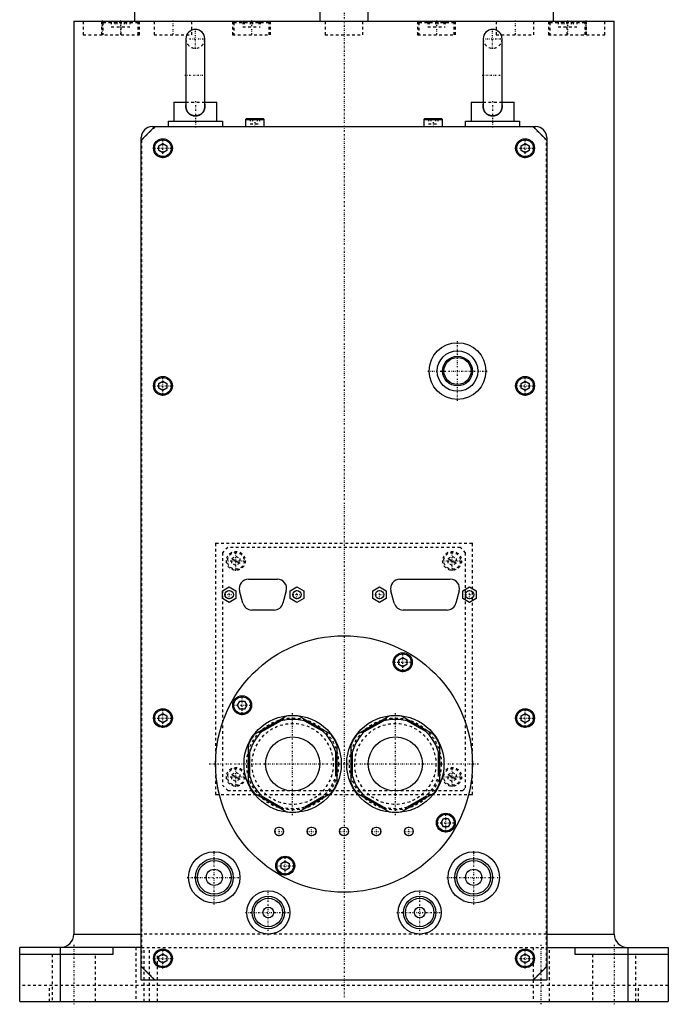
# Model space of a CAD drawing. Extents: x -120 to 120, y -1 to 834.
# Tile 1 of 9: x -120 to 120, y -1 to 364. Entities that reach past the tile are written whole.
import ezdxf

# ---------------------------------------------------------------- set-up
doc = ezdxf.new("R2010")
doc.units = 0
doc.linetypes.add('CENTER', pattern=[1.5, 0.45, -0.5, 0.05, -0.5])
doc.linetypes.add('DASHED', pattern=[2, 1, -1])
for name, color, linetype in [('AM_0', 7, 'CONTINUOUS'), ('AM_10', 7, 'CONTINUOUS'), ('AM_3', 7, 'DASHED'), ('AM_7', 7, 'CENTER')]:
    doc.layers.add(name, color=color, linetype=linetype)

msp = doc.modelspace()

# ---------------------------------------------------------------- linework, layer by layer
at = {"layer": 'AM_0', "color": 7, "linetype": 'CONTINUOUS'}
for p, q in [((-9, 374.6), (-9, 363)), ((9, 363), (9, 374.6)), ((-77.5, 369), (-77.5, 363)), ((77.5, 363), (77.5, 369)), ((-100, 363), (-100, 25)), ((-100, 363), (100, 363)), ((100, 25), (100, 363)), ((-58.5, 356.5), (-58.5, 331.58)), ((-51.5, 331.58), (-51.5, 356.5)), ((51.5, 356.5), (51.5, 331.58)), ((58.5, 331.58), (58.5, 356.5)), ((-63, 333), (-63, 326)), ((-63, 333), (-58.5, 333)), ((-51.5, 333), (-47, 333)), ((-47, 326), (-47, 333)), ((47, 333), (47, 326)), ((47, 333), (51.5, 333)), ((58.5, 333), (63, 333)), ((63, 326), (63, 333)), ((-65, 324), (-65, 326)), ((-65, 326), (-45, 326)), ((-45, 326), (-45, 324)), ((-36.1, 327), (-36.5, 326.6)), ((-36.5, 326.6), (-36.5, 324)), ((-36.5, 326.6), (-29.5, 326.6)), ((-36.1, 327), (-29.9, 327)), ((-29.5, 326.6), (-29.9, 327)), ((-29.5, 324), (-29.5, 326.6)), ((29.9, 327), (29.5, 326.6)), ((29.5, 326.6), (29.5, 324)), ((29.5, 326.6), (36.5, 326.6)), ((29.9, 327), (36.1, 327)), ((36.5, 326.6), (36.1, 327)), ((36.5, 324), (36.5, 326.6)), ((45, 324), (45, 326)), ((45, 326), (65, 326)), ((65, 326), (65, 324)), ((-70, 324), (-75, 319)), ((-71, 324), (71, 324)), ((75, 319), (70, 324)), ((-75, 8), (-75, 320)), ((-68.5, 316.87), (-67, 317.73)), ((-67, 317.73), (-65.5, 316.87)), ((65.5, 316.87), (67, 317.73)), ((67, 317.73), (68.5, 316.87)), ((75, 320), (75, 8)), ((-68.5, 315.13), (-68.5, 316.87)), ((-67, 314.27), (-68.5, 315.13)), ((-65.5, 315.13), (-67, 314.27)), ((-65.5, 316.87), (-65.5, 315.13)), ((65.5, 315.13), (65.5, 316.87)), ((67, 314.27), (65.5, 315.13)), ((68.5, 315.13), (67, 314.27)), ((68.5, 316.87), (68.5, 315.13)), ((-68.5, 228.87), (-67, 229.73)), ((-67, 229.73), (-65.5, 228.87)), ((65.5, 228.87), (67, 229.73)), ((67, 229.73), (68.5, 228.87)), ((-68.5, 227.13), (-68.5, 228.87)), ((-67, 226.27), (-68.5, 227.13)), ((-65.5, 227.13), (-67, 226.27)), ((-65.5, 228.87), (-65.5, 227.13)), ((65.5, 227.13), (65.5, 228.87)), ((67, 226.27), (65.5, 227.13)), ((68.5, 227.13), (67, 226.27)), ((68.5, 228.87), (68.5, 227.13)), ((-45, 152.14), (-42.5, 153.59)), ((-42.5, 153.59), (-40, 152.14)), ((-35.34, 156.4), (-24.66, 156.4)), ((-19.9, 152.14), (-17.4, 153.59)), ((-17.4, 153.59), (-14.9, 152.14)), ((10.65, 152.14), (13.15, 153.59)), ((13.15, 153.59), (15.65, 152.14)), ((20.66, 156.4), (39.34, 156.4)), ((43.95, 152.14), (46.45, 153.59)), ((46.45, 153.59), (48.95, 152.14)), ((-45, 149.26), (-45, 152.14)), ((-40, 152.14), (-40, 149.26)), ((-37.42, 147.53), (-38.63, 152.13)), ((-21.37, 152.13), (-22.58, 147.53)), ((-19.9, 149.26), (-19.9, 152.14)), ((-14.9, 152.14), (-14.9, 149.26)), ((10.65, 149.26), (10.65, 152.14)), ((15.65, 152.14), (15.65, 149.26)), ((18.58, 147.53), (17.37, 152.13)), ((42.63, 152.13), (41.42, 147.53)), ((43.95, 149.26), (43.95, 152.14)), ((48.95, 152.14), (48.95, 149.26)), ((-42.5, 147.81), (-45, 149.26)), ((-40, 149.26), (-42.5, 147.81)), ((-17.4, 147.81), (-19.9, 149.26)), ((-14.9, 149.26), (-17.4, 147.81)), ((13.15, 147.81), (10.65, 149.26)), ((15.65, 149.26), (13.15, 147.81)), ((46.45, 147.81), (43.95, 149.26)), ((48.95, 149.26), (46.45, 147.81)), ((-25.87, 145), (-34.13, 145)), ((38.13, 145), (21.87, 145)), ((20.25, 126.54), (21.75, 127.4)), ((20.25, 124.81), (20.25, 126.54)), ((21.75, 123.94), (20.25, 124.81)), ((21.75, 127.4), (23.25, 126.54)), ((23.25, 124.81), (21.75, 123.94)), ((23.25, 126.54), (23.25, 124.81)), ((-39.4, 109.75), (-38.54, 111.25)), ((-38.54, 108.25), (-39.4, 109.75)), ((-38.54, 111.25), (-36.81, 111.25)), ((-36.81, 111.25), (-35.94, 109.75)), ((-35.94, 109.75), (-36.81, 108.25)), ((-68.5, 105.87), (-67, 106.73)), ((-68.5, 104.13), (-68.5, 105.87)), ((-67, 106.73), (-65.5, 105.87)), ((-65.5, 105.87), (-65.5, 104.13)), ((-36.81, 108.25), (-38.54, 108.25)), ((65.5, 105.87), (67, 106.73)), ((65.5, 104.13), (65.5, 105.87)), ((67, 106.73), (68.5, 105.87)), ((68.5, 105.87), (68.5, 104.13)), ((-67, 103.27), (-68.5, 104.13)), ((-65.5, 104.13), (-67, 103.27)), ((-21.3, 105.73), (-33.2, 98.85)), ((-23.51, 103.87), (-30.49, 99.84)), ((-4.8, 98.85), (-16.7, 105.73)), ((-7.51, 99.84), (-14.49, 103.87)), ((16.7, 105.73), (4.8, 98.85)), ((14.49, 103.87), (7.51, 99.84)), ((33.2, 98.85), (21.3, 105.73)), ((30.49, 99.84), (23.51, 103.87)), ((67, 103.27), (65.5, 104.13)), ((68.5, 104.13), (67, 103.27)), ((-35.5, 94.88), (-35.5, 81.12)), ((-2.5, 81.12), (-2.5, 94.88)), ((2.5, 94.88), (2.5, 81.12)), ((35.5, 81.12), (35.5, 94.88)), ((-35, 92.03), (-35, 83.97)), ((-3, 83.97), (-3, 92.03)), ((3, 92.03), (3, 83.97)), ((35, 83.97), (35, 92.03)), ((-33.2, 77.15), (-21.3, 70.27)), ((-16.7, 70.27), (-4.8, 77.15)), ((4.8, 77.15), (16.7, 70.27)), ((21.3, 70.27), (33.2, 77.15)), ((-30.49, 76.16), (-23.51, 72.13)), ((-14.49, 72.13), (-7.51, 76.16)), ((7.51, 76.16), (14.49, 72.13)), ((23.51, 72.13), (30.49, 76.16)), ((35.94, 66.25), (36.81, 67.75)), ((36.81, 64.75), (35.94, 66.25)), ((36.81, 67.75), (38.54, 67.75)), ((38.54, 67.75), (39.4, 66.25)), ((39.4, 66.25), (38.54, 64.75)), ((38.54, 64.75), (36.81, 64.75)), ((-23.25, 51.19), (-21.75, 52.06)), ((-23.25, 49.46), (-23.25, 51.19)), ((-21.75, 52.06), (-20.25, 51.19)), ((-20.25, 51.19), (-20.25, 49.46)), ((-21.75, 48.6), (-23.25, 49.46)), ((-20.25, 49.46), (-21.75, 48.6)), ((-100, 25), (-75, 25)), ((75, 25), (100, 25)), ((-120, 0), (-120, 20)), ((-75, 20), (-120, 20)), ((-105, 20), (-105, 0)), ((-85.5, 20), (-85.5, 17.5)), ((75, 20), (120, 20)), ((85.5, 17.5), (85.5, 20)), ((105, 20), (105, 0)), ((120, 20), (120, 0)), ((-85.5, 17.5), (-120, 17.5)), ((-68.5, 16.87), (-67, 17.73)), ((-68.5, 15.13), (-68.5, 16.87)), ((-67, 14.27), (-68.5, 15.13)), ((-67, 17.73), (-65.5, 16.87)), ((-65.5, 15.13), (-67, 14.27)), ((-65.5, 16.87), (-65.5, 15.13)), ((65.5, 16.87), (67, 17.73)), ((65.5, 15.13), (65.5, 16.87)), ((67, 14.27), (65.5, 15.13)), ((67, 17.73), (68.5, 16.87)), ((68.5, 15.13), (67, 14.27)), ((68.5, 16.87), (68.5, 15.13)), ((120, 17.5), (85.5, 17.5)), ((-75, 13), (-70, 8)), ((70, 8), (75, 13)), ((75, 8), (-75, 8)), ((-120, 0), (120, 0))]:
    msp.add_line(p, q, dxfattribs=at)
for points in [[(-51.5, 331.58, 0), (-51.5, 331.52, 0), (-51.5, 331.42, 0), (-51.51, 331.31, 0), (-51.51, 331.26, 0), (-51.51, 331.2, 0), (-51.52, 331.1, 0), (-51.54, 330.99, 0), (-51.55, 330.89, 0), (-51.57, 330.79, 0), (-51.59, 330.68, 0), (-51.6, 330.63, 0), (-51.61, 330.58, 0), (-51.64, 330.48, 0), (-51.67, 330.38, 0), (-51.7, 330.28, 0), (-51.73, 330.19, 0), (-51.77, 330.09, 0), (-51.79, 330.04, 0), (-51.81, 329.99, 0), (-51.85, 329.9, 0), (-51.9, 329.8, 0), (-51.92, 329.76, 0), (-51.94, 329.71, 0), (-51.99, 329.62, 0), (-52.05, 329.54, 0), (-52.08, 329.49, 0), (-52.1, 329.45, 0), (-52.16, 329.37, 0), (-52.23, 329.28, 0), (-52.29, 329.21, 0), (-52.36, 329.13, 0), (-52.43, 329.05, 0), (-52.46, 329.02, 0), (-52.5, 328.98, 0), (-52.57, 328.91, 0), (-52.65, 328.84, 0), (-52.73, 328.77, 0), (-52.81, 328.71, 0), (-52.89, 328.65, 0), (-52.93, 328.62, 0), (-52.97, 328.59, 0), (-53.06, 328.54, 0), (-53.15, 328.48, 0), (-53.24, 328.43, 0), (-53.33, 328.39, 0), (-53.42, 328.34, 0), (-53.47, 328.32, 0), (-53.52, 328.3, 0), (-53.62, 328.26, 0), (-53.71, 328.22, 0), (-53.81, 328.19, 0), (-53.91, 328.16, 0), (-54.01, 328.13, 0), (-54.06, 328.12, 0), (-54.11, 328.1, 0), (-54.22, 328.08, 0), (-54.32, 328.06, 0), (-54.42, 328.04, 0), (-54.53, 328.03, 0), (-54.63, 328.02, 0), (-54.68, 328.01, 0), (-54.74, 328.01, 0), (-54.84, 328, 0), (-54.95, 328, 0), (-55, 328, 0), (-55.05, 328, 0), (-55.16, 328, 0), (-55.26, 328.01, 0), (-55.32, 328.01, 0), (-55.37, 328.02, 0), (-55.47, 328.03, 0), (-55.58, 328.04, 0), (-55.68, 328.06, 0), (-55.78, 328.08, 0), (-55.89, 328.1, 0), (-55.94, 328.12, 0), (-55.99, 328.13, 0), (-56.09, 328.16, 0), (-56.19, 328.19, 0), (-56.29, 328.22, 0), (-56.38, 328.26, 0), (-56.48, 328.3, 0), (-56.53, 328.32, 0), (-56.57, 328.34, 0), (-56.67, 328.39, 0), (-56.76, 328.43, 0), (-56.85, 328.48, 0), (-56.94, 328.54, 0), (-57.02, 328.59, 0), (-57.07, 328.62, 0), (-57.11, 328.65, 0), (-57.19, 328.71, 0), (-57.27, 328.77, 0), (-57.35, 328.84, 0), (-57.43, 328.91, 0), (-57.5, 328.98, 0), (-57.54, 329.02, 0), (-57.57, 329.05, 0), (-57.64, 329.13, 0), (-57.71, 329.2, 0), (-57.77, 329.28, 0), (-57.84, 329.37, 0), (-57.89, 329.45, 0), (-57.92, 329.49, 0), (-57.95, 329.53, 0), (-58, 329.62, 0), (-58.06, 329.71, 0), (-58.08, 329.76, 0), (-58.1, 329.8, 0), (-58.15, 329.9, 0), (-58.19, 329.99, 0), (-58.21, 330.04, 0), (-58.23, 330.09, 0), (-58.27, 330.18, 0), (-58.3, 330.28, 0), (-58.33, 330.38, 0), (-58.36, 330.48, 0), (-58.39, 330.58, 0), (-58.4, 330.63, 0), (-58.41, 330.68, 0), (-58.43, 330.79, 0), (-58.45, 330.89, 0), (-58.46, 330.99, 0), (-58.48, 331.1, 0), (-58.49, 331.21, 0), (-58.49, 331.26, 0), (-58.49, 331.31, 0), (-58.5, 331.42, 0), (-58.5, 331.52, 0), (-58.5, 331.58, 0)], [(58.5, 331.58, 0), (58.5, 331.52, 0), (58.5, 331.42, 0), (58.49, 331.31, 0), (58.49, 331.26, 0), (58.49, 331.2, 0), (58.48, 331.1, 0), (58.46, 330.99, 0), (58.45, 330.89, 0), (58.43, 330.79, 0), (58.41, 330.68, 0), (58.4, 330.63, 0), (58.39, 330.58, 0), (58.36, 330.48, 0), (58.33, 330.38, 0), (58.3, 330.28, 0), (58.27, 330.19, 0), (58.23, 330.09, 0), (58.21, 330.04, 0), (58.19, 329.99, 0), (58.15, 329.9, 0), (58.1, 329.8, 0), (58.08, 329.76, 0), (58.06, 329.71, 0), (58.01, 329.62, 0), (57.95, 329.54, 0), (57.92, 329.49, 0), (57.9, 329.45, 0), (57.84, 329.37, 0), (57.77, 329.28, 0), (57.71, 329.21, 0), (57.64, 329.13, 0), (57.57, 329.05, 0), (57.54, 329.02, 0), (57.5, 328.98, 0), (57.43, 328.91, 0), (57.35, 328.84, 0), (57.27, 328.77, 0), (57.19, 328.71, 0), (57.11, 328.65, 0), (57.07, 328.62, 0), (57.03, 328.59, 0), (56.94, 328.54, 0), (56.85, 328.48, 0), (56.76, 328.43, 0), (56.67, 328.39, 0), (56.58, 328.34, 0), (56.53, 328.32, 0), (56.48, 328.3, 0), (56.38, 328.26, 0), (56.29, 328.22, 0), (56.19, 328.19, 0), (56.09, 328.16, 0), (55.99, 328.13, 0), (55.94, 328.12, 0), (55.89, 328.1, 0), (55.78, 328.08, 0), (55.68, 328.06, 0), (55.58, 328.04, 0), (55.47, 328.03, 0), (55.37, 328.02, 0), (55.32, 328.01, 0), (55.26, 328.01, 0), (55.16, 328, 0), (55.05, 328, 0), (55, 328, 0), (54.95, 328, 0), (54.84, 328, 0), (54.74, 328.01, 0), (54.68, 328.01, 0), (54.63, 328.02, 0), (54.53, 328.03, 0), (54.42, 328.04, 0), (54.32, 328.06, 0), (54.22, 328.08, 0), (54.11, 328.1, 0), (54.06, 328.12, 0), (54.01, 328.13, 0), (53.91, 328.16, 0), (53.81, 328.19, 0), (53.71, 328.22, 0), (53.62, 328.26, 0), (53.52, 328.3, 0), (53.47, 328.32, 0), (53.43, 328.34, 0), (53.33, 328.39, 0), (53.24, 328.43, 0), (53.15, 328.48, 0), (53.06, 328.54, 0), (52.98, 328.59, 0), (52.93, 328.62, 0), (52.89, 328.65, 0), (52.81, 328.71, 0), (52.73, 328.77, 0), (52.65, 328.84, 0), (52.57, 328.91, 0), (52.5, 328.98, 0), (52.46, 329.02, 0), (52.43, 329.05, 0), (52.36, 329.13, 0), (52.29, 329.2, 0), (52.23, 329.28, 0), (52.16, 329.37, 0), (52.11, 329.45, 0), (52.08, 329.49, 0), (52.05, 329.53, 0), (52, 329.62, 0), (51.94, 329.71, 0), (51.92, 329.76, 0), (51.9, 329.8, 0), (51.85, 329.9, 0), (51.81, 329.99, 0), (51.79, 330.04, 0), (51.77, 330.09, 0), (51.73, 330.18, 0), (51.7, 330.28, 0), (51.67, 330.38, 0), (51.64, 330.48, 0), (51.61, 330.58, 0), (51.6, 330.63, 0), (51.59, 330.68, 0), (51.57, 330.79, 0), (51.55, 330.89, 0), (51.54, 330.99, 0), (51.52, 331.1, 0), (51.51, 331.21, 0), (51.51, 331.26, 0), (51.51, 331.31, 0), (51.5, 331.42, 0), (51.5, 331.52, 0), (51.5, 331.58, 0)]]:
    msp.add_polyline3d(points, dxfattribs=at)
for centre, radius in [((-67, 316), 3.5), ((-67, 316), 3.1), ((67, 316), 3.5), ((67, 316), 3.1), ((42, 233.5), 10.5), ((42, 233.5), 7.5), ((42, 233.5), 5.5), ((42, 233.5), 5), ((-67, 228), 3.5), ((-67, 228), 3.1), ((67, 228), 3.5), ((67, 228), 3.1), ((-42.5, 150.7), 1.55), ((-17.4, 150.7), 1.55), ((13.15, 150.7), 1.55), ((46.45, 150.7), 1.55), ((0, 88), 47.5), ((21.75, 125.67), 3.5), ((21.75, 125.67), 3.1), ((-37.67, 109.75), 3.5), ((-37.67, 109.75), 3.1), ((-67, 105), 3.5), ((-67, 105), 3.1), ((-19, 88), 18), ((19, 88), 18), ((67, 105), 3.5), ((67, 105), 3.1), ((-19, 88), 10), ((19, 88), 10), ((37.67, 66.25), 3.5), ((37.67, 66.25), 3.1), ((-24, 63), 1.65), ((-12, 63), 1.65), ((0, 63), 1.65), ((12, 63), 1.65), ((24, 63), 1.65), ((-48, 46), 9.5), ((48, 46), 9.5), ((-48, 46), 7), ((-48, 46), 6.25), ((-21.75, 50.33), 3.5), ((-21.75, 50.33), 3.1), ((48, 46), 7), ((48, 46), 6.25), ((-48, 46), 3), ((48, 46), 3), ((-28, 33), 8), ((28, 33), 8), ((-28, 33), 6), ((-28, 33), 5.25), ((28, 33), 6), ((28, 33), 5.25), ((-28, 33), 2), ((28, 33), 2), ((-67, 16), 3.5), ((-67, 16), 3.1), ((67, 16), 3.5), ((67, 16), 3.1)]:
    msp.add_circle(centre, radius, dxfattribs=at)
for centre, radius, start, end in [((-55, 356.5), 3.5, 0, 180), ((55, 356.5), 3.5, 0, 180), ((-71, 320), 4, 90, 180), ((71, 320), 4, 0, 90), ((-35.34, 153), 3.4, 90, 194.7436), ((-24.66, 153), 3.4, 345.2564, 90), ((20.66, 153), 3.4, 90, 194.7436), ((39.34, 153), 3.4, 345.2564, 90), ((-34.13, 148.4), 3.4, 194.7436, 270), ((-25.87, 148.4), 3.4, 270, 345.2564), ((21.87, 148.4), 3.4, 194.7436, 270), ((38.13, 148.4), 3.4, 270, 345.2564), ((-19, 88), 17.87, 82.6199, 97.3801), ((19, 88), 17.87, 82.6199, 97.3801), ((-19, 88), 16.5, 0, 240), ((19, 88), 16.5, 0, 240), ((-19, 88), 17.87, 142.6199, 157.3801), ((-19, 88), 17.87, 22.6199, 37.3801), ((19, 88), 17.87, 142.6199, 157.3801), ((19, 88), 17.88, 22.6199, 37.3801), ((-19, 88), 17.87, 202.6199, 217.3801), ((-19, 88), 17.88, 322.6199, 337.3801), ((19, 88), 17.87, 202.6199, 217.3801), ((19, 88), 17.88, 322.6199, 337.3801), ((-19, 88), 17.87, 262.6199, 277.3801), ((19, 88), 17.87, 262.6199, 277.3801), ((-105, 25), 5, 270, 0), ((105, 25), 5, 180, 270)]:
    msp.add_arc(centre, radius, start, end, dxfattribs=at)
at = {"layer": 'AM_10', "color": 7, "linetype": 'CONTINUOUS'}
for p, q in [((-41.5, 164.07), (-38.5, 162.33)), ((38.5, 164.07), (41.5, 162.33)), ((-41.5, 84.07), (-38.5, 82.33)), ((38.5, 84.07), (41.5, 82.33))]:
    msp.add_line(p, q, dxfattribs=at)
at = {"layer": 'AM_3', "color": 6, "linetype": 'DASHED'}
for p, q in [((-96.5, 363), (-96.5, 358)), ((-89.69, 363), (-89.69, 358)), ((-88.79, 363), (-89.19, 362.6)), ((-89.19, 362.6), (-89.19, 358)), ((-89.19, 362.6), (-76.19, 362.6)), ((-86.12, 363), (-86.12, 361)), ((-86.12, 361), (-79.25, 361)), ((-84.8, 363), (-84.8, 361)), ((-84.01, 363), (-84.01, 361)), ((-82.5, 358), (-82.5, 363)), ((-81.36, 363), (-81.36, 361)), ((-80.58, 363), (-80.58, 361)), ((-79.25, 363), (-79.25, 361)), ((-76.19, 362.6), (-76.59, 363)), ((-76.19, 358), (-76.19, 362.6)), ((-75.69, 358), (-75.69, 363)), ((-70.29, 363), (-70.29, 358)), ((-56.29, 358), (-56.29, 363)), ((-41.25, 363), (-41.25, 358)), ((-40.35, 363), (-40.75, 362.6)), ((-40.75, 362.6), (-40.75, 358)), ((-40.75, 362.6), (-27.75, 362.6)), ((-37.45, 363), (-37.45, 361)), ((-37.45, 361), (-31.05, 361)), ((-37, 363), (-37, 361)), ((-34.7, 363), (-34.7, 361)), ((-33.8, 363), (-33.8, 361)), ((-31.5, 363), (-31.5, 361)), ((-31.05, 363), (-31.05, 361)), ((-27.75, 362.6), (-28.15, 363)), ((-27.75, 358), (-27.75, 362.6)), ((-27.25, 358), (-27.25, 363)), ((-7, 363), (-7, 358)), ((7, 358), (7, 363)), ((27.25, 363), (27.25, 358)), ((28.15, 363), (27.75, 362.6)), ((27.75, 362.6), (27.75, 358)), ((27.75, 362.6), (40.75, 362.6)), ((31.05, 363), (31.05, 361)), ((31.05, 361), (37.45, 361)), ((31.5, 363), (31.5, 361)), ((33.8, 363), (33.8, 361)), ((34.7, 363), (34.7, 361)), ((37, 363), (37, 361)), ((37.45, 363), (37.45, 361)), ((40.75, 362.6), (40.35, 363)), ((40.75, 358), (40.75, 362.6)), ((41.25, 358), (41.25, 363)), ((56.29, 363), (56.29, 358)), ((70.29, 358), (70.29, 363)), ((75.69, 363), (75.69, 358)), ((76.59, 363), (76.19, 362.6)), ((76.19, 362.6), (76.19, 358)), ((76.19, 362.6), (89.19, 362.6)), ((79.25, 363), (79.25, 361)), ((79.25, 361), (86.12, 361)), ((80.58, 363), (80.58, 361)), ((81.36, 363), (81.36, 361)), ((82.5, 363), (82.5, 358)), ((84.01, 363), (84.01, 361)), ((84.8, 363), (84.8, 361)), ((86.12, 363), (86.12, 361)), ((89.19, 362.6), (88.79, 363)), ((89.19, 358), (89.19, 362.6)), ((89.69, 358), (89.69, 363)), ((96.5, 358), (96.5, 363)), ((-96.5, 358), (-75.69, 358)), ((-70.29, 358), (-56.29, 358)), ((-41.25, 358), (-27.25, 358)), ((-7, 358), (7, 358)), ((27.25, 358), (41.25, 358)), ((56.29, 358), (70.29, 358)), ((75.69, 358), (96.5, 358)), ((-58.5, 333), (-51.5, 333)), ((51.5, 333), (58.5, 333)), ((-34.73, 327), (-34.73, 325)), ((-34.73, 325), (-31.27, 325)), ((-33.87, 327), (-33.87, 325)), ((-32.13, 327), (-32.13, 325)), ((-31.27, 327), (-31.27, 325)), ((31.27, 327), (31.27, 325)), ((31.27, 325), (34.73, 325)), ((32.13, 327), (32.13, 325)), ((33.87, 327), (33.87, 325)), ((34.73, 327), (34.73, 325)), ((-69.95, 323.95), (-74.95, 318.95)), ((69.95, 323.95), (-69.95, 323.95)), ((74.95, 318.95), (69.95, 323.95)), ((-74.95, 318.95), (-74.95, 13.05)), ((74.95, 13.05), (74.95, 318.95)), ((-47.5, 169.7), (47.5, 169.7)), ((-47.5, 169.7), (-47.5, 76.7)), ((-43, 168.2), (-45, 166.2)), ((43, 168.2), (-43, 168.2)), ((45, 166.2), (43, 168.2)), ((47.5, 76.7), (47.5, 169.7)), ((-45, 166.2), (-45, 80.2)), ((-41.5, 164.07), (-40, 164.93)), ((-40, 164.93), (-38.5, 164.07)), ((38.5, 164.07), (40, 164.93)), ((40, 164.93), (41.5, 164.07)), ((45, 79.2), (45, 166.2)), ((-41.5, 162.33), (-41.5, 164.07)), ((-40, 161.47), (-41.5, 162.33)), ((-38.5, 162.33), (-40, 161.47)), ((-38.5, 164.07), (-38.5, 162.33)), ((38.5, 162.33), (38.5, 164.07)), ((40, 161.47), (38.5, 162.33)), ((41.5, 162.33), (40, 161.47)), ((41.5, 164.07), (41.5, 162.33)), ((-41.5, 84.07), (-40, 84.93)), ((-41.5, 82.33), (-41.5, 84.07)), ((-40, 84.93), (-38.5, 84.07)), ((-38.5, 84.07), (-38.5, 82.33)), ((38.5, 84.07), (40, 84.93)), ((38.5, 82.33), (38.5, 84.07)), ((40, 84.93), (41.5, 84.07)), ((41.5, 84.07), (41.5, 82.33)), ((-40, 81.47), (-41.5, 82.33)), ((-38.5, 82.33), (-40, 81.47)), ((40, 81.47), (38.5, 82.33)), ((41.5, 82.33), (40, 81.47)), ((-47.5, 76.7), (47.5, 76.7)), ((-45, 80.2), (-43, 78.2)), ((-43, 78.2), (44, 78.2)), ((44, 78.2), (45, 79.2)), ((75, 25), (-75, 25)), ((-77, 20), (-77, 0)), ((-75, 20), (85.5, 20)), ((-74, 0), (-74, 20)), ((-72, 0), (-72, 20)), ((-69, 0), (-69, 20)), ((70, 20), (70, 0)), ((76, 0), (76, 20)), ((-108, 17.5), (-108, 0)), ((-92, 0), (-92, 17.5)), ((92, 17.5), (92, 0)), ((108, 0), (108, 17.5)), ((-74.95, 13.05), (-69.95, 8.05)), ((69.95, 8.05), (74.95, 13.05)), ((-69.95, 8.05), (69.95, 8.05)), ((120, 6), (-120, 6)), ((-108.97, 0), (-108.97, 6)), ((108.97, 0), (108.97, 6))]:
    msp.add_line(p, q, dxfattribs=at)
for points in [[(-58.5, 331.58, 0), (-58.5, 331.62, 0), (-58.5, 331.7, 0), (-58.5, 331.78, 0), (-58.49, 331.82, 0), (-58.49, 331.86, 0), (-58.49, 331.94, 0), (-58.48, 332.02, 0), (-58.47, 332.1, 0), (-58.46, 332.18, 0), (-58.46, 332.26, 0), (-58.45, 332.29, 0), (-58.44, 332.33, 0), (-58.43, 332.41, 0), (-58.42, 332.49, 0), (-58.41, 332.57, 0), (-58.39, 332.65, 0), (-58.38, 332.73, 0), (-58.37, 332.77, 0), (-58.36, 332.81, 0), (-58.34, 332.88, 0), (-58.32, 332.96, 0), (-58.31, 333, 0)], [(-51.69, 333, 0), (-51.68, 332.96, 0), (-51.66, 332.88, 0), (-51.64, 332.81, 0), (-51.63, 332.77, 0), (-51.62, 332.73, 0), (-51.61, 332.65, 0), (-51.59, 332.57, 0), (-51.58, 332.49, 0), (-51.57, 332.41, 0), (-51.56, 332.33, 0), (-51.55, 332.29, 0), (-51.54, 332.26, 0), (-51.54, 332.18, 0), (-51.53, 332.1, 0), (-51.52, 332.02, 0), (-51.51, 331.94, 0), (-51.51, 331.86, 0), (-51.51, 331.82, 0), (-51.5, 331.78, 0), (-51.5, 331.7, 0), (-51.5, 331.62, 0), (-51.5, 331.58, 0)], [(51.5, 331.58, 0), (51.5, 331.62, 0), (51.5, 331.7, 0), (51.5, 331.78, 0), (51.51, 331.82, 0), (51.51, 331.86, 0), (51.51, 331.94, 0), (51.52, 332.02, 0), (51.53, 332.1, 0), (51.54, 332.18, 0), (51.54, 332.26, 0), (51.55, 332.29, 0), (51.56, 332.33, 0), (51.57, 332.41, 0), (51.58, 332.49, 0), (51.59, 332.57, 0), (51.61, 332.65, 0), (51.62, 332.73, 0), (51.63, 332.77, 0), (51.64, 332.81, 0), (51.66, 332.88, 0), (51.68, 332.96, 0), (51.69, 333, 0)], [(58.31, 333, 0), (58.32, 332.96, 0), (58.34, 332.88, 0), (58.36, 332.81, 0), (58.37, 332.77, 0), (58.38, 332.73, 0), (58.39, 332.65, 0), (58.41, 332.57, 0), (58.42, 332.49, 0), (58.43, 332.41, 0), (58.44, 332.33, 0), (58.45, 332.29, 0), (58.46, 332.26, 0), (58.46, 332.18, 0), (58.47, 332.1, 0), (58.48, 332.02, 0), (58.49, 331.94, 0), (58.49, 331.86, 0), (58.49, 331.82, 0), (58.5, 331.78, 0), (58.5, 331.7, 0), (58.5, 331.62, 0), (58.5, 331.58, 0)], [(-58.5, 331.58, 0), (-58.5, 331.52, 0), (-58.5, 331.42, 0), (-58.49, 331.31, 0), (-58.49, 331.26, 0), (-58.49, 331.2, 0), (-58.48, 331.1, 0), (-58.46, 330.99, 0), (-58.45, 330.89, 0), (-58.43, 330.79, 0), (-58.41, 330.68, 0), (-58.4, 330.63, 0), (-58.39, 330.58, 0), (-58.36, 330.48, 0), (-58.33, 330.38, 0), (-58.3, 330.28, 0), (-58.27, 330.19, 0), (-58.23, 330.09, 0), (-58.21, 330.04, 0), (-58.19, 329.99, 0), (-58.15, 329.9, 0), (-58.1, 329.8, 0), (-58.08, 329.76, 0), (-58.06, 329.71, 0), (-58.01, 329.62, 0), (-57.95, 329.54, 0), (-57.92, 329.49, 0), (-57.9, 329.45, 0), (-57.84, 329.37, 0), (-57.77, 329.28, 0), (-57.71, 329.21, 0), (-57.64, 329.13, 0), (-57.57, 329.05, 0), (-57.54, 329.02, 0), (-57.5, 328.98, 0), (-57.43, 328.91, 0), (-57.35, 328.84, 0), (-57.27, 328.77, 0), (-57.19, 328.71, 0), (-57.11, 328.65, 0), (-57.07, 328.62, 0), (-57.03, 328.59, 0), (-56.94, 328.54, 0), (-56.85, 328.48, 0), (-56.76, 328.43, 0), (-56.67, 328.39, 0), (-56.58, 328.34, 0), (-56.53, 328.32, 0), (-56.48, 328.3, 0), (-56.38, 328.26, 0), (-56.29, 328.22, 0), (-56.19, 328.19, 0), (-56.09, 328.16, 0), (-55.99, 328.13, 0), (-55.94, 328.12, 0), (-55.89, 328.1, 0), (-55.78, 328.08, 0), (-55.68, 328.06, 0), (-55.58, 328.04, 0), (-55.47, 328.03, 0), (-55.37, 328.02, 0), (-55.32, 328.01, 0), (-55.26, 328.01, 0), (-55.16, 328, 0), (-55.05, 328, 0), (-55, 328, 0), (-54.95, 328, 0), (-54.84, 328, 0), (-54.74, 328.01, 0), (-54.68, 328.01, 0), (-54.63, 328.02, 0), (-54.53, 328.03, 0), (-54.42, 328.04, 0), (-54.32, 328.06, 0), (-54.22, 328.08, 0), (-54.11, 328.1, 0), (-54.06, 328.12, 0), (-54.01, 328.13, 0), (-53.91, 328.16, 0), (-53.81, 328.19, 0), (-53.71, 328.22, 0), (-53.62, 328.26, 0), (-53.52, 328.3, 0), (-53.47, 328.32, 0), (-53.43, 328.34, 0), (-53.33, 328.39, 0), (-53.24, 328.43, 0), (-53.15, 328.48, 0), (-53.06, 328.54, 0), (-52.98, 328.59, 0), (-52.93, 328.62, 0), (-52.89, 328.65, 0), (-52.81, 328.71, 0), (-52.73, 328.77, 0), (-52.65, 328.84, 0), (-52.57, 328.91, 0), (-52.5, 328.98, 0), (-52.46, 329.02, 0), (-52.43, 329.05, 0), (-52.36, 329.13, 0), (-52.29, 329.2, 0), (-52.23, 329.28, 0), (-52.16, 329.37, 0), (-52.11, 329.45, 0), (-52.08, 329.49, 0), (-52.05, 329.53, 0), (-52, 329.62, 0), (-51.94, 329.71, 0), (-51.92, 329.76, 0), (-51.9, 329.8, 0), (-51.85, 329.9, 0), (-51.81, 329.99, 0), (-51.79, 330.04, 0), (-51.77, 330.09, 0), (-51.73, 330.18, 0), (-51.7, 330.28, 0), (-51.67, 330.38, 0), (-51.64, 330.48, 0), (-51.61, 330.58, 0), (-51.6, 330.63, 0), (-51.59, 330.68, 0), (-51.57, 330.79, 0), (-51.55, 330.89, 0), (-51.54, 330.99, 0), (-51.52, 331.1, 0), (-51.51, 331.21, 0), (-51.51, 331.26, 0), (-51.51, 331.31, 0), (-51.5, 331.42, 0), (-51.5, 331.52, 0), (-51.5, 331.58, 0)], [(51.5, 331.58, 0), (51.5, 331.52, 0), (51.5, 331.42, 0), (51.51, 331.31, 0), (51.51, 331.26, 0), (51.51, 331.2, 0), (51.52, 331.1, 0), (51.54, 330.99, 0), (51.55, 330.89, 0), (51.57, 330.79, 0), (51.59, 330.68, 0), (51.6, 330.63, 0), (51.61, 330.58, 0), (51.64, 330.48, 0), (51.67, 330.38, 0), (51.7, 330.28, 0), (51.73, 330.19, 0), (51.77, 330.09, 0), (51.79, 330.04, 0), (51.81, 329.99, 0), (51.85, 329.9, 0), (51.9, 329.8, 0), (51.92, 329.76, 0), (51.94, 329.71, 0), (51.99, 329.62, 0), (52.05, 329.54, 0), (52.08, 329.49, 0), (52.1, 329.45, 0), (52.16, 329.37, 0), (52.23, 329.28, 0), (52.29, 329.21, 0), (52.36, 329.13, 0), (52.43, 329.05, 0), (52.46, 329.02, 0), (52.5, 328.98, 0), (52.57, 328.91, 0), (52.65, 328.84, 0), (52.73, 328.77, 0), (52.81, 328.71, 0), (52.89, 328.65, 0), (52.93, 328.62, 0), (52.97, 328.59, 0), (53.06, 328.54, 0), (53.15, 328.48, 0), (53.24, 328.43, 0), (53.33, 328.39, 0), (53.42, 328.34, 0), (53.47, 328.32, 0), (53.52, 328.3, 0), (53.62, 328.26, 0), (53.71, 328.22, 0), (53.81, 328.19, 0), (53.91, 328.16, 0), (54.01, 328.13, 0), (54.06, 328.12, 0), (54.11, 328.1, 0), (54.22, 328.08, 0), (54.32, 328.06, 0), (54.42, 328.04, 0), (54.53, 328.03, 0), (54.63, 328.02, 0), (54.68, 328.01, 0), (54.74, 328.01, 0), (54.84, 328, 0), (54.95, 328, 0), (55, 328, 0), (55.05, 328, 0), (55.16, 328, 0), (55.26, 328.01, 0), (55.32, 328.01, 0), (55.37, 328.02, 0), (55.47, 328.03, 0), (55.58, 328.04, 0), (55.68, 328.06, 0), (55.78, 328.08, 0), (55.89, 328.1, 0), (55.94, 328.12, 0), (55.99, 328.13, 0), (56.09, 328.16, 0), (56.19, 328.19, 0), (56.29, 328.22, 0), (56.38, 328.26, 0), (56.48, 328.3, 0), (56.53, 328.32, 0), (56.57, 328.34, 0), (56.67, 328.39, 0), (56.76, 328.43, 0), (56.85, 328.48, 0), (56.94, 328.54, 0), (57.02, 328.59, 0), (57.07, 328.62, 0), (57.11, 328.65, 0), (57.19, 328.71, 0), (57.27, 328.77, 0), (57.35, 328.84, 0), (57.43, 328.91, 0), (57.5, 328.98, 0), (57.54, 329.02, 0), (57.57, 329.05, 0), (57.64, 329.13, 0), (57.71, 329.2, 0), (57.77, 329.28, 0), (57.84, 329.37, 0), (57.89, 329.45, 0), (57.92, 329.49, 0), (57.95, 329.53, 0), (58, 329.62, 0), (58.06, 329.71, 0), (58.08, 329.76, 0), (58.1, 329.8, 0), (58.15, 329.9, 0), (58.19, 329.99, 0), (58.21, 330.04, 0), (58.23, 330.09, 0), (58.27, 330.18, 0), (58.3, 330.28, 0), (58.33, 330.38, 0), (58.36, 330.48, 0), (58.39, 330.58, 0), (58.4, 330.63, 0), (58.41, 330.68, 0), (58.43, 330.79, 0), (58.45, 330.89, 0), (58.46, 330.99, 0), (58.48, 331.1, 0), (58.49, 331.21, 0), (58.49, 331.26, 0), (58.49, 331.31, 0), (58.5, 331.42, 0), (58.5, 331.52, 0), (58.5, 331.58, 0)]]:
    msp.add_polyline3d(points, dxfattribs=at)
for centre, radius in [((-40, 163.2), 3.5), ((-40, 163.2), 3.1), ((40, 163.2), 3.5), ((40, 163.2), 3.1), ((-19, 88), 17), ((-19, 88), 15), ((19, 88), 17), ((19, 88), 15), ((-40, 83.2), 3.5), ((-40, 83.2), 3.1), ((40, 83.2), 3.5), ((40, 83.2), 3.1)]:
    msp.add_circle(centre, radius, dxfattribs=at)
for centre, radius, start in [((-55, 356.5), 3.5, 180), ((55, 356.5), 3.5, 180), ((-19, 88), 16.5, 240), ((19, 88), 16.5, 240)]:
    msp.add_arc(centre, radius, start, 0, dxfattribs=at)
at = {"layer": 'AM_7', "color": 4, "linetype": 'CENTER'}
for p, q in [((0, 406.4), (0, 1.6)), ((-89.5, 363.25), (-89.5, 357.75)), ((-82.69, 363.25), (-82.69, 357.75)), ((-63.29, 363.25), (-63.29, 357.75)), ((-34.25, 363.25), (-34.25, 357.75)), ((34.25, 363.25), (34.25, 357.75)), ((63.29, 363.25), (63.29, 357.75)), ((82.69, 363.25), (82.69, 357.75)), ((89.5, 363.25), (89.5, 357.75)), ((-55, 352.82), (-55, 360.18)), ((55, 352.82), (55, 360.18)), ((-58.67, 356.5), (-51.33, 356.5)), ((51.33, 356.5), (58.67, 356.5)), ((-58.85, 343), (-51.15, 343)), ((51.15, 343), (58.85, 343)), ((-55, 333.45), (-55, 323.55)), ((55, 333.45), (55, 323.55)), ((-33, 327.15), (-33, 323.85)), ((33, 327.15), (33, 323.85)), ((-67, 312.32), (-67, 319.68)), ((67, 312.32), (67, 319.68)), ((-70.67, 316), (-63.33, 316)), ((63.33, 316), (70.67, 316)), ((42, 222.47), (42, 244.53)), ((30.98, 233.5), (53.02, 233.5)), ((-67, 224.32), (-67, 231.68)), ((67, 224.32), (67, 231.68)), ((-70.67, 228), (-63.33, 228)), ((63.33, 228), (70.67, 228)), ((-40, 159.53), (-40, 166.88)), ((40, 159.53), (40, 166.88)), ((-43.67, 163.2), (-36.33, 163.2)), ((36.33, 163.2), (43.67, 163.2)), ((-44.13, 150.7), (-40.87, 150.7)), ((-42.5, 149.07), (-42.5, 152.33)), ((-19.03, 150.7), (-15.77, 150.7)), ((-17.4, 149.07), (-17.4, 152.33)), ((11.52, 150.7), (14.78, 150.7)), ((13.15, 149.07), (13.15, 152.33)), ((44.82, 150.7), (48.08, 150.7)), ((46.45, 149.07), (46.45, 152.33)), ((21.75, 122), (21.75, 129.35)), ((18.08, 125.67), (25.43, 125.67)), ((-37.67, 106.08), (-37.67, 113.42)), ((-41.35, 109.75), (-34, 109.75)), ((-67, 101.33), (-67, 108.67)), ((-19, 69.1), (-19, 106.9)), ((19, 69.1), (19, 106.9)), ((67, 101.33), (67, 108.67)), ((-70.67, 105), (-63.33, 105)), ((63.33, 105), (70.67, 105)), ((-49.88, 88), (49.88, 88)), ((-40, 79.53), (-40, 86.88)), ((40, 79.53), (40, 86.88)), ((-43.67, 83.2), (-36.33, 83.2)), ((36.33, 83.2), (43.67, 83.2)), ((37.67, 62.58), (37.67, 69.93)), ((34, 66.25), (41.35, 66.25)), ((-25.73, 63), (-22.27, 63)), ((-24, 61.27), (-24, 64.73)), ((-13.73, 63), (-10.27, 63)), ((-12, 61.27), (-12, 64.73)), ((-1.73, 63), (1.73, 63)), ((10.27, 63), (13.73, 63)), ((12, 61.27), (12, 64.73)), ((22.27, 63), (25.73, 63)), ((24, 61.27), (24, 64.73)), ((-48, 36.02), (-48, 55.98)), ((48, 36.02), (48, 55.98)), ((-21.75, 46.65), (-21.75, 54)), ((-25.43, 50.33), (-18.07, 50.33)), ((-57.98, 46), (-38.02, 46)), ((38.02, 46), (57.98, 46)), ((-28, 24.6), (-28, 41.4)), ((28, 24.6), (28, 41.4)), ((-36.4, 33), (-19.6, 33)), ((19.6, 33), (36.4, 33)), ((-100, 21), (-100, -1)), ((-67, 12.32), (-67, 19.68)), ((67, 12.32), (67, 19.68)), ((73, -1), (73, 21)), ((100, 21), (100, -1)), ((-70.67, 16), (-63.33, 16)), ((63.33, 16), (70.67, 16))]:
    msp.add_line(p, q, dxfattribs=at)

doc.saveas('drawing.dxf')
